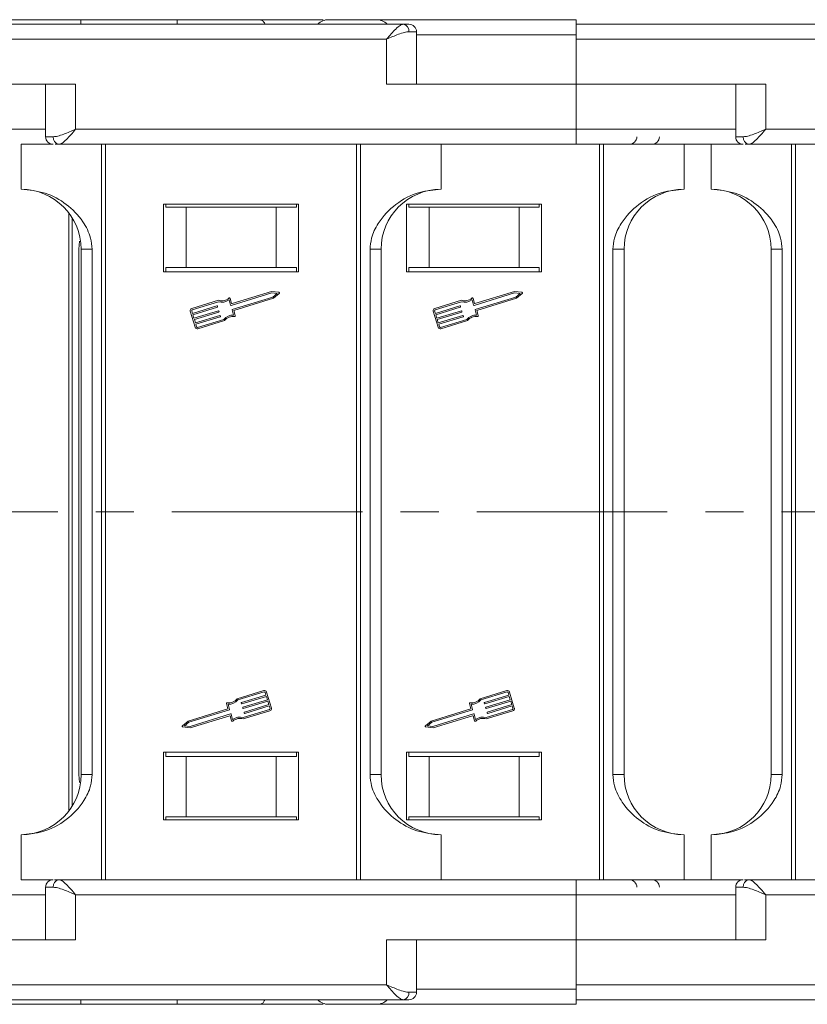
# Model space of a CAD drawing. Header units: millimetres. Extents: x 3199 to 4123, y -210 to 442.
# Tile 8 of 39: x 3558 to 3610, y -52 to 13. Entities that reach past the tile are written whole.
import ezdxf

# ---------------------------------------------------------------- set-up
doc = ezdxf.new("R2010")
doc.units = ezdxf.units.MM
doc.linetypes.add('CENTERX2', pattern=[20.32, 12.7, -2.54, 2.54, -2.54])

msp = doc.modelspace()

# ---------------------------------------------------------------- linework, layer by layer
at = {"color": 7, "linetype": 'Continuous', "lineweight": 15}
for p, q in [((3556.545, 13.392), (3562.026, 13.392)), ((3562.026, 13.392), (3562.026, 13.092)), ((3562.026, 13.392), (3568.454, 13.392)), ((3568.454, 13.092), (3568.454, 13.392)), ((3568.454, 13.392), (3573.935, 13.392)), ((3583.522, 13.092), (3549.043, 13.092)), ((3584.404, 12.592), (3583.895, 12.592)), ((3584.404, 9.092), (3584.404, 12.592)), ((3629.522, 13.092), (3595.043, 13.092)), ((3549.043, 12.092), (3582.404, 12.092)), ((3582.404, 12.092), (3582.404, 9.092)), ((3595.043, 12.392), (3584.404, 12.392)), ((3595.043, 12.092), (3595.043, 12.392)), ((3595.043, 9.092), (3595.043, 12.092)), ((3595.043, 12.092), (3628.404, 12.092)), ((3561.682, 9.092), (3549.043, 9.092)), ((3559.682, 9.092), (3559.682, 5.592)), ((3561.682, 6.092), (3561.682, 9.092)), ((3582.404, 9.092), (3595.043, 9.092)), ((3595.043, 9.092), (3595.043, 6.092)), ((3607.682, 9.092), (3595.043, 9.092)), ((3605.682, 9.092), (3605.682, 5.592)), ((3607.682, 6.092), (3607.682, 9.092)), ((3559.682, 6.092), (3535.756, 6.092)), ((3595.043, 6.092), (3561.682, 6.092)), ((3595.043, 5.092), (3595.043, 6.092)), ((3605.682, 6.092), (3595.043, 6.092)), ((3641.043, 6.092), (3607.682, 6.092)), ((3560.192, 5.592), (3559.682, 5.592)), ((3606.192, 5.592), (3605.682, 5.592)), ((3558.043, 2.092), (3558.043, 5.092)), ((3558.043, 5.092), (3560.149, 5.092)), ((3595.043, 5.092), (3560.564, 5.092)), ((3563.414, 5.092), (3563.414, -19.408)), ((3563.677, -19.408), (3563.677, 5.092)), ((3580.409, 5.092), (3580.409, -19.408)), ((3580.672, -19.408), (3580.672, 5.092)), ((3586.043, 5.092), (3586.043, 2.092)), ((3596.606, 5.092), (3596.606, -19.408)), ((3596.869, -19.408), (3596.869, 5.092)), ((3602.24, 5.092), (3602.24, 2.092)), ((3604.043, 2.092), (3604.043, 5.092)), ((3604.043, 5.092), (3606.149, 5.092)), ((3641.043, 5.092), (3606.564, 5.092)), ((3609.414, 5.092), (3609.414, -19.408)), ((3609.677, -19.408), (3609.677, 5.092)), ((3576.543, 1.092), (3567.543, 1.092)), ((3567.543, 1.092), (3567.543, -3.408)), ((3567.692, 0.892), (3567.692, 1.092)), ((3567.692, 0.892), (3569.043, 0.892)), ((3569.043, 0.892), (3569.043, -3.108)), ((3575.043, 0.892), (3569.043, 0.892)), ((3575.043, -3.108), (3575.043, 0.892)), ((3575.043, 0.892), (3576.395, 0.892)), ((3576.395, 1.092), (3576.395, 0.892)), ((3576.543, -3.408), (3576.543, 1.092)), ((3583.74, 1.092), (3583.74, -3.408)), ((3592.74, 1.092), (3583.74, 1.092)), ((3583.889, 0.892), (3583.889, 1.092)), ((3583.889, 0.892), (3585.24, 0.892)), ((3585.24, 0.892), (3585.24, -3.108)), ((3591.24, 0.892), (3585.24, 0.892)), ((3591.24, -3.108), (3591.24, 0.892)), ((3591.24, 0.892), (3592.591, 0.892)), ((3592.591, 1.092), (3592.591, 0.892)), ((3592.74, -3.408), (3592.74, 1.092)), ((3561.234, 0.504), (3561.234, -19.408)), ((3561.439, -19.408), (3561.439, 0.205)), ((3561.941, -1.362), (3561.886, -1.908)), ((3561.886, -1.908), (3561.886, -19.408)), ((3562.782, -1.908), (3562.043, -1.908)), ((3562.043, -1.908), (3562.043, -19.408)), ((3562.782, -19.408), (3562.782, -1.908)), ((3581.305, -1.908), (3581.305, -19.408)), ((3582.043, -1.908), (3581.305, -1.908)), ((3582.043, -19.408), (3582.043, -1.908)), ((3597.502, -1.908), (3597.502, -19.408)), ((3598.24, -1.908), (3597.502, -1.908)), ((3598.24, -19.408), (3598.24, -1.908)), ((3608.782, -1.908), (3608.043, -1.908)), ((3608.043, -1.908), (3608.043, -19.408)), ((3608.782, -19.408), (3608.782, -1.908)), ((3567.692, -3.108), (3567.692, -3.408)), ((3569.043, -3.108), (3567.692, -3.108)), ((3575.043, -3.108), (3569.043, -3.108)), ((3576.395, -3.108), (3575.043, -3.108)), ((3576.395, -3.408), (3576.395, -3.108)), ((3585.24, -3.108), (3583.889, -3.108)), ((3583.889, -3.108), (3583.889, -3.408)), ((3591.24, -3.108), (3585.24, -3.108)), ((3592.591, -3.108), (3591.24, -3.108)), ((3592.591, -3.408), (3592.591, -3.108)), ((3567.543, -3.408), (3576.543, -3.408)), ((3583.74, -3.408), (3592.74, -3.408)), ((3571.977, -5.182), (3572.076, -5.507)), ((3574.751, -4.815), (3572.043, -5.64)), ((3574.742, -4.72), (3572.106, -5.522)), ((3572.125, -5.909), (3574.833, -5.085)), ((3572.22, -5.979), (3574.879, -5.169)), ((3575.229, -4.772), (3574.742, -4.72)), ((3575.109, -4.854), (3574.751, -4.815)), ((3574.833, -5.085), (3575.109, -4.854)), ((3574.879, -5.169), (3575.254, -4.855)), ((3588.174, -5.182), (3588.273, -5.507)), ((3590.948, -4.815), (3588.24, -5.64)), ((3590.939, -4.72), (3588.303, -5.522)), ((3588.322, -5.909), (3591.03, -5.085)), ((3588.417, -5.979), (3591.075, -5.169)), ((3591.426, -4.772), (3590.939, -4.72)), ((3591.306, -4.854), (3590.948, -4.815)), ((3591.03, -5.085), (3591.306, -4.854)), ((3591.075, -5.169), (3591.451, -4.855)), ((3571.204, -5.306), (3569.421, -5.848)), ((3571.203, -5.404), (3569.449, -5.938)), ((3569.472, -6.177), (3571.101, -5.681)), ((3571.128, -5.771), (3569.499, -6.267)), ((3571.13, -5.696), (3571.144, -5.741)), ((3572.014, -5.624), (3571.908, -5.277)), ((3587.4, -5.306), (3585.618, -5.848)), ((3587.4, -5.404), (3585.645, -5.938)), ((3585.669, -6.177), (3587.298, -5.681)), ((3587.325, -5.771), (3585.696, -6.267)), ((3587.327, -5.696), (3587.341, -5.741)), ((3588.211, -5.624), (3588.105, -5.277)), ((3569.327, -6.024), (3569.656, -7.103)), ((3569.417, -5.997), (3569.472, -6.177)), ((3569.499, -6.267), (3569.568, -6.491)), ((3569.568, -6.491), (3571.197, -5.995)), ((3571.224, -6.085), (3569.595, -6.581)), ((3569.664, -6.806), (3571.293, -6.31)), ((3571.32, -6.4), (3569.691, -6.896)), ((3571.226, -6.011), (3571.24, -6.056)), ((3571.322, -6.326), (3571.336, -6.371)), ((3572.215, -6.286), (3572.11, -5.939)), ((3572.326, -6.326), (3572.22, -5.979)), ((3585.524, -6.024), (3585.853, -7.103)), ((3585.614, -5.997), (3585.669, -6.177)), ((3585.696, -6.267), (3585.765, -6.491)), ((3585.765, -6.491), (3587.394, -5.995)), ((3587.421, -6.085), (3585.792, -6.581)), ((3585.86, -6.806), (3587.489, -6.31)), ((3587.517, -6.4), (3585.888, -6.896)), ((3587.423, -6.011), (3587.437, -6.056)), ((3587.519, -6.326), (3587.532, -6.371)), ((3588.412, -6.286), (3588.306, -5.939)), ((3588.523, -6.326), (3588.417, -5.979)), ((3569.595, -6.581), (3569.664, -6.806)), ((3569.691, -6.896), (3569.746, -7.076)), ((3569.804, -7.107), (3571.559, -6.573)), ((3569.832, -7.197), (3571.614, -6.654)), ((3585.792, -6.581), (3585.86, -6.806)), ((3585.888, -6.896), (3585.942, -7.076)), ((3586.001, -7.107), (3587.755, -6.573)), ((3586.028, -7.197), (3587.811, -6.654)), ((3561.234, -19.408), (3561.234, -39.321)), ((3561.439, -39.022), (3561.439, -19.408)), ((3561.886, -19.408), (3561.886, -36.908)), ((3562.043, -19.408), (3562.043, -36.908)), ((3562.782, -36.908), (3562.782, -19.408)), ((3563.414, -19.408), (3563.414, -43.908)), ((3563.677, -43.908), (3563.677, -19.408)), ((3580.409, -19.408), (3580.409, -43.908)), ((3580.672, -43.908), (3580.672, -19.408)), ((3581.305, -19.408), (3581.305, -36.908)), ((3582.043, -36.908), (3582.043, -19.408)), ((3596.606, -19.408), (3596.606, -43.908)), ((3596.869, -43.908), (3596.869, -19.408)), ((3597.502, -19.408), (3597.502, -36.908)), ((3598.24, -36.908), (3598.24, -19.408)), ((3608.043, -19.408), (3608.043, -36.908)), ((3608.782, -36.908), (3608.782, -19.408)), ((3609.414, -19.408), (3609.414, -43.908)), ((3609.677, -43.908), (3609.677, -19.408)), ((3574.226, -31.308), (3572.443, -31.85)), ((3574.253, -31.398), (3572.499, -31.932)), ((3574.366, -31.609), (3574.311, -31.429)), ((3574.73, -32.48), (3574.401, -31.402)), ((3590.422, -31.308), (3588.64, -31.85)), ((3590.45, -31.398), (3588.695, -31.932)), ((3590.563, -31.609), (3590.508, -31.429)), ((3590.926, -32.48), (3590.598, -31.402)), ((3572.735, -32.179), (3572.722, -32.134)), ((3572.737, -32.105), (3574.366, -31.609)), ((3574.394, -31.699), (3572.765, -32.194)), ((3572.833, -32.419), (3574.462, -31.923)), ((3574.489, -32.013), (3572.86, -32.509)), ((3574.462, -31.923), (3574.394, -31.699)), ((3574.558, -32.238), (3574.489, -32.013)), ((3588.932, -32.179), (3588.918, -32.134)), ((3588.934, -32.105), (3590.563, -31.609)), ((3590.59, -31.699), (3588.961, -32.194)), ((3589.03, -32.419), (3590.659, -31.923)), ((3590.686, -32.013), (3589.057, -32.509)), ((3590.659, -31.923), (3590.59, -31.699)), ((3590.755, -32.238), (3590.686, -32.013)), ((3571.837, -32.526), (3569.179, -33.335)), ((3571.932, -32.595), (3569.224, -33.419)), ((3571.731, -32.178), (3571.837, -32.526)), ((3571.842, -32.219), (3571.947, -32.566)), ((3572.831, -32.493), (3572.817, -32.448)), ((3572.854, -33.1), (3574.609, -32.566)), ((3572.854, -33.199), (3574.636, -32.656)), ((3572.927, -32.808), (3572.913, -32.763)), ((3572.929, -32.734), (3574.558, -32.238)), ((3574.585, -32.328), (3572.956, -32.824)), ((3574.64, -32.508), (3574.585, -32.328)), ((3588.034, -32.526), (3585.375, -33.335)), ((3588.129, -32.595), (3585.421, -33.419)), ((3587.928, -32.178), (3588.034, -32.526)), ((3588.039, -32.219), (3588.144, -32.566)), ((3589.028, -32.493), (3589.014, -32.448)), ((3589.05, -33.199), (3590.833, -32.656)), ((3589.051, -33.1), (3590.805, -32.566)), ((3589.124, -32.808), (3589.11, -32.763)), ((3589.125, -32.734), (3590.755, -32.238)), ((3590.782, -32.328), (3589.153, -32.824)), ((3590.837, -32.508), (3590.782, -32.328)), ((3569.179, -33.335), (3568.803, -33.65)), ((3569.224, -33.419), (3568.948, -33.651)), ((3569.306, -33.689), (3572.014, -32.865)), ((3569.315, -33.784), (3571.951, -32.982)), ((3572.08, -33.323), (3571.981, -32.998)), ((3572.043, -32.881), (3572.149, -33.228)), ((3585.375, -33.335), (3585, -33.65)), ((3585.421, -33.419), (3585.145, -33.651)), ((3585.503, -33.689), (3588.211, -32.865)), ((3585.512, -33.784), (3588.148, -32.982)), ((3588.277, -33.323), (3588.178, -32.998)), ((3588.24, -32.881), (3588.346, -33.228)), ((3568.828, -33.732), (3569.315, -33.784)), ((3568.948, -33.651), (3569.306, -33.689)), ((3585.025, -33.732), (3585.512, -33.784)), ((3585.145, -33.651), (3585.503, -33.689)), ((3567.543, -35.408), (3567.543, -39.908)), ((3576.543, -35.408), (3567.543, -35.408)), ((3567.692, -35.408), (3567.692, -35.708)), ((3576.395, -35.708), (3576.395, -35.408)), ((3576.543, -39.908), (3576.543, -35.408)), ((3583.74, -35.408), (3583.74, -39.908)), ((3592.74, -35.408), (3583.74, -35.408)), ((3583.889, -35.408), (3583.889, -35.708)), ((3592.591, -35.708), (3592.591, -35.408)), ((3592.74, -39.908), (3592.74, -35.408)), ((3567.692, -35.708), (3569.043, -35.708)), ((3569.043, -35.708), (3569.043, -39.708)), ((3569.043, -35.708), (3575.043, -35.708)), ((3575.043, -39.708), (3575.043, -35.708)), ((3575.043, -35.708), (3576.395, -35.708)), ((3583.889, -35.708), (3585.24, -35.708)), ((3585.24, -35.708), (3585.24, -39.708)), ((3591.24, -35.708), (3585.24, -35.708)), ((3591.24, -39.708), (3591.24, -35.708)), ((3591.24, -35.708), (3592.591, -35.708)), ((3561.886, -36.908), (3561.938, -37.425)), ((3562.043, -36.908), (3562.782, -36.908)), ((3582.043, -36.908), (3581.305, -36.908)), ((3598.24, -36.908), (3597.502, -36.908)), ((3608.043, -36.908), (3608.782, -36.908)), ((3567.543, -39.908), (3576.543, -39.908)), ((3567.692, -39.708), (3569.043, -39.708)), ((3567.692, -39.908), (3567.692, -39.708)), ((3569.043, -39.708), (3575.043, -39.708)), ((3576.395, -39.708), (3575.043, -39.708)), ((3576.395, -39.708), (3576.395, -39.908)), ((3583.74, -39.908), (3592.74, -39.908)), ((3583.889, -39.708), (3585.24, -39.708)), ((3583.889, -39.908), (3583.889, -39.708)), ((3585.24, -39.708), (3591.24, -39.708)), ((3592.591, -39.708), (3591.24, -39.708)), ((3592.591, -39.708), (3592.591, -39.908)), ((3558.043, -43.908), (3558.043, -40.908)), ((3586.043, -43.908), (3586.043, -40.908)), ((3602.24, -43.908), (3602.24, -40.908)), ((3604.043, -43.908), (3604.043, -40.908)), ((3558.043, -43.908), (3560.099, -43.908)), ((3560.564, -43.908), (3595.043, -43.908)), ((3595.043, -43.908), (3595.043, -44.908)), ((3604.043, -43.908), (3606.099, -43.908)), ((3606.564, -43.908), (3641.043, -43.908)), ((3559.682, -44.408), (3559.682, -47.908)), ((3559.682, -44.408), (3560.192, -44.408)), ((3605.682, -44.408), (3605.682, -47.908)), ((3605.682, -44.408), (3606.192, -44.408)), ((3535.756, -44.908), (3559.682, -44.908)), ((3561.682, -47.908), (3561.682, -44.908)), ((3561.682, -44.908), (3595.043, -44.908)), ((3595.043, -44.908), (3595.043, -47.908)), ((3595.043, -44.908), (3605.682, -44.908)), ((3607.682, -47.908), (3607.682, -44.908)), ((3607.682, -44.908), (3641.043, -44.908)), ((3549.043, -47.908), (3561.682, -47.908)), ((3582.404, -47.908), (3582.404, -50.908)), ((3595.043, -47.908), (3582.404, -47.908)), ((3584.404, -51.408), (3584.404, -47.908)), ((3595.043, -50.908), (3595.043, -47.908)), ((3595.043, -47.908), (3607.682, -47.908)), ((3582.404, -50.908), (3549.043, -50.908)), ((3628.404, -50.908), (3595.043, -50.908)), ((3595.043, -51.208), (3595.043, -50.908)), ((3583.895, -51.408), (3584.404, -51.408)), ((3584.404, -51.208), (3595.043, -51.208)), ((3549.043, -51.908), (3583.522, -51.908)), ((3562.026, -52.208), (3556.545, -52.208)), ((3562.026, -51.908), (3562.026, -52.208)), ((3568.454, -52.208), (3562.026, -52.208)), ((3568.454, -52.208), (3568.454, -51.908)), ((3573.935, -52.208), (3568.454, -52.208)), ((3595.043, -51.908), (3629.522, -51.908))]:
    msp.add_line(p, q, dxfattribs=at)
at = {"color": 1, "linetype": 'CENTERX2', "lineweight": 13}
msp.add_line((4007.525, -19.408), (3496.344, -19.408), dxfattribs=at)
at = {"color": 7, "linetype": 'Continuous', "lineweight": 15}
for centre, radius, start, end in [((3578.543, 12.392), 1, 90, 135.47936), ((3581.74, 12.392), 1, 44.87138, 90), ((3583.448, 12.647), 0.451, 352.91865, 80.4798), ((3583.904, 12.592), 0.5, 0, 90), ((3560.182, 5.592), 0.5, 180, 270), ((3560.639, 5.536), 0.451, 172.91869, 260.47981), ((3598.595, 5.592), 0.5, 270, 0), ((3600.101, 5.592), 0.5, 270, 0), ((3606.182, 5.592), 0.5, 180, 270), ((3606.639, 5.536), 0.451, 172.91869, 260.47981), ((3558.043, -1.908), 4, 0, 90), ((3586.043, -1.908), 4, 90, 180), ((3602.24, -1.908), 4, 90, 180), ((3604.043, -1.908), 4, 0, 90), ((3571.43, -4.645), 0.698, 251.11204, 312.44471), ((3571.933, -5.195), 0.047, 16.9297, 132.44471), ((3575.224, -4.819), 0.047, 309.95116, 83.90824), ((3587.626, -4.645), 0.698, 251.11204, 312.44471), ((3588.129, -5.195), 0.047, 16.9297, 132.44471), ((3591.421, -4.819), 0.047, 309.95116, 83.90824), ((3569.462, -5.983), 0.141, 106.9297, 196.9297), ((3571.108, -5.703), 0.0235, 16.9297, 106.9297), ((3571.122, -5.748), 0.0235, 286.9297, 16.9297), ((3571.43, -4.645), 0.792, 253.37041, 307.16635), ((3572.036, -5.617), 0.0235, 196.9297, 286.9297), ((3572.099, -5.5), 0.0235, 196.9297, 286.9297), ((3585.659, -5.983), 0.141, 106.9297, 196.9297), ((3587.305, -5.703), 0.0235, 16.9297, 106.9297), ((3587.318, -5.748), 0.0235, 286.9297, 16.9297), ((3587.626, -4.645), 0.792, 253.37041, 307.16635), ((3588.233, -5.617), 0.0235, 196.9297, 286.9297), ((3588.296, -5.5), 0.0235, 196.9297, 286.9297), ((3569.462, -5.983), 0.047, 106.9297, 196.9297), ((3571.204, -6.018), 0.0235, 16.9297, 106.9297), ((3571.217, -6.063), 0.0235, 286.9297, 16.9297), ((3571.299, -6.333), 0.0235, 16.9297, 106.9297), ((3571.313, -6.377), 0.0235, 286.9297, 16.9297), ((3572.17, -7.077), 0.792, 86.69305, 140.48899), ((3572.17, -7.077), 0.698, 81.41469, 142.74736), ((3572.132, -5.932), 0.0235, 106.9297, 196.9297), ((3572.281, -6.34), 0.047, 261.41469, 16.9297), ((3585.659, -5.983), 0.047, 106.9297, 196.9297), ((3587.401, -6.018), 0.0235, 16.9297, 106.9297), ((3587.414, -6.063), 0.0235, 286.9297, 16.9297), ((3587.496, -6.333), 0.0235, 16.9297, 106.9297), ((3587.51, -6.377), 0.0235, 286.9297, 16.9297), ((3588.367, -7.077), 0.792, 86.69305, 140.48899), ((3588.367, -7.077), 0.698, 81.41469, 142.74736), ((3588.329, -5.932), 0.0235, 106.9297, 196.9297), ((3588.478, -6.34), 0.047, 261.41469, 16.9297), ((3569.791, -7.062), 0.141, 196.9297, 286.9297), ((3569.791, -7.062), 0.047, 196.9297, 286.9297), ((3585.987, -7.062), 0.141, 196.9297, 286.9297), ((3585.987, -7.062), 0.047, 196.9297, 286.9297), ((3574.267, -31.443), 0.141, 16.9297, 106.9297), ((3574.267, -31.443), 0.047, 16.9297, 106.9297), ((3590.463, -31.443), 0.141, 16.9297, 106.9297), ((3590.463, -31.443), 0.047, 16.9297, 106.9297), ((3571.776, -32.164), 0.047, 81.41469, 196.9297), ((3571.887, -31.428), 0.698, 261.41469, 322.74736), ((3571.887, -31.428), 0.792, 266.69305, 320.48899), ((3572.744, -32.127), 0.0235, 106.9297, 196.9297), ((3587.973, -32.164), 0.047, 81.41469, 196.9297), ((3588.084, -31.428), 0.698, 261.41469, 322.74736), ((3588.084, -31.428), 0.792, 266.69305, 320.48899), ((3588.941, -32.127), 0.0235, 106.9297, 196.9297), ((3571.925, -32.573), 0.0235, 286.9297, 16.9297), ((3572.758, -32.172), 0.0235, 196.9297, 286.9297), ((3572.84, -32.442), 0.0235, 106.9297, 196.9297), ((3572.853, -32.487), 0.0235, 196.9297, 286.9297), ((3572.936, -32.756), 0.0235, 106.9297, 196.9297), ((3574.595, -32.521), 0.047, 286.9297, 16.9297), ((3574.595, -32.521), 0.141, 286.9297, 16.9297), ((3588.122, -32.573), 0.0235, 286.9297, 16.9297), ((3588.954, -32.172), 0.0235, 196.9297, 286.9297), ((3589.037, -32.442), 0.0235, 106.9297, 196.9297), ((3589.05, -32.487), 0.0235, 196.9297, 286.9297), ((3589.132, -32.756), 0.0235, 106.9297, 196.9297), ((3590.792, -32.521), 0.047, 286.9297, 16.9297), ((3590.792, -32.521), 0.141, 286.9297, 16.9297), ((3571.958, -33.005), 0.0235, 16.9297, 106.9297), ((3572.021, -32.887), 0.0235, 16.9297, 106.9297), ((3572.125, -33.309), 0.047, 196.9297, 312.44471), ((3572.628, -33.859), 0.792, 73.37041, 127.16635), ((3572.628, -33.859), 0.698, 71.11204, 132.44471), ((3572.949, -32.801), 0.0235, 196.9297, 286.9297), ((3588.155, -33.005), 0.0235, 16.9297, 106.9297), ((3588.218, -32.887), 0.0235, 16.9297, 106.9297), ((3588.321, -33.309), 0.047, 196.9297, 312.44471), ((3588.824, -33.859), 0.792, 73.37041, 127.16635), ((3588.824, -33.859), 0.698, 71.11204, 132.44471), ((3589.146, -32.801), 0.0235, 196.9297, 286.9297), ((3568.833, -33.686), 0.047, 129.95116, 263.90824), ((3585.03, -33.686), 0.047, 129.95116, 263.90824), ((3558.043, -36.908), 4, 270, 0), ((3586.043, -36.908), 4, 180, 270), ((3602.24, -36.908), 4, 180, 270), ((3604.043, -36.908), 4, 270, 0), ((3560.182, -44.408), 0.5, 90, 180), ((3560.639, -44.353), 0.451, 99.5202, 187.08135), ((3598.595, -44.408), 0.5, 0, 90), ((3600.101, -44.408), 0.5, 0, 90), ((3606.182, -44.408), 0.5, 90, 180), ((3606.639, -44.353), 0.451, 99.5202, 187.08135), ((3583.448, -51.464), 0.451, 279.5202, 7.08135), ((3583.904, -51.408), 0.5, 270, 0), ((3578.543, -51.208), 1, 224.427, 270), ((3581.74, -51.208), 1, 270, 315.573)]:
    msp.add_arc(centre, radius, start, end, dxfattribs=at)
for points, knots in [([(3573.935, 13.392), (3573.993, 13.379), (3574.111, 13.355), (3574.24, 13.234), (3574.29, 13.119), (3574.302, 13.092)], [0, 0, 0, 0, 0.4305786, 0.8611572, 1, 1, 1, 1]), ([(3578.193, 13.392), (3577.604, 13.392), (3576.37, 13.392), (3574.77, 13.392), (3573.935, 13.392)], [0, 0, 0, 0, 0.477841, 1, 1, 1, 1]), ([(3595.043, 13.392), (3594.037, 13.392), (3591.964, 13.392), (3588.889, 13.392), (3585.931, 13.392), (3583.293, 13.392), (3581.147, 13.392), (3579.625, 13.392), (3578.707, 13.392), (3578.597, 13.392), (3578.543, 13.392)], [0, 0, 0, 0, 0.116516, 0.240011, 0.368641, 0.5, 0.631359, 0.759989, 0.883484, 1, 1, 1, 1]), ([(3595.043, 12.392), (3595.043, 12.504), (3595.043, 12.729), (3595.043, 13.029), (3595.043, 13.255), (3595.043, 13.374), (3595.043, 13.387), (3595.043, 13.392)], [0, 0, 0, 0, 0.214694, 0.429388, 0.644082, 0.858775, 1, 1, 1, 1]), ([(3582.404, 12.092), (3582.51, 12.214), (3582.722, 12.459), (3583.031, 12.789), (3583.31, 13.039), (3583.454, 13.075), (3583.522, 13.092)], [0, 0, 0, 0, 0.251519, 0.501784, 0.765632, 1, 1, 1, 1]), ([(3583.895, 12.592), (3583.8, 12.582), (3583.591, 12.56), (3583.092, 12.388), (3582.674, 12.208), (3582.404, 12.092)], [0, 0, 0, 0, 0.227063, 0.501587, 1, 1, 1, 1]), ([(3560.192, 5.592), (3560.287, 5.601), (3560.496, 5.623), (3560.995, 5.795), (3561.413, 5.975), (3561.682, 6.092)], [0, 0, 0, 0, 0.227063, 0.501587, 1, 1, 1, 1]), ([(3561.682, 6.092), (3561.576, 5.969), (3561.365, 5.724), (3561.055, 5.394), (3560.776, 5.144), (3560.632, 5.108), (3560.564, 5.092)], [0, 0, 0, 0, 0.251519, 0.501784, 0.765632, 1, 1, 1, 1]), ([(3606.192, 5.592), (3606.287, 5.601), (3606.496, 5.623), (3606.995, 5.795), (3607.413, 5.975), (3607.682, 6.092)], [0, 0, 0, 0, 0.227063, 0.501587, 1, 1, 1, 1]), ([(3607.682, 6.092), (3607.576, 5.969), (3607.365, 5.724), (3607.055, 5.394), (3606.776, 5.144), (3606.632, 5.108), (3606.564, 5.092)], [0, 0, 0, 0, 0.251519, 0.501784, 0.765632, 1, 1, 1, 1]), ([(3560.564, 5.092), (3560.499, 5.092), (3560.401, 5.092), (3560.343, 5.092), (3560.324, 5.092)], [0, 0, 0, 0, 0.667538, 1, 1, 1, 1]), ([(3605.974, 5.092), (3605.358, 5.092), (3603.904, 5.092), (3601.189, 5.092), (3598.125, 5.092), (3596.05, 5.092), (3595.043, 5.092)], [0, 0, 0, 0, 0.204375, 0.481992, 0.748527, 1, 1, 1, 1]), ([(3606.564, 5.092), (3606.499, 5.092), (3606.401, 5.092), (3606.343, 5.092), (3606.324, 5.092)], [0, 0, 0, 0, 0.667538, 1, 1, 1, 1]), ([(3562.782, -1.908), (3562.758, -1.655), (3562.696, -0.998), (3562.128, 0.083), (3561.104, 1.149), (3559.66, 1.938), (3558.587, 2.04), (3558.043, 2.092)], [0, 0, 0, 0, 0.109672, 0.284648, 0.519248, 0.75632, 1, 1, 1, 1]), ([(3586.043, 2.092), (3585.555, 2.049), (3584.486, 1.957), (3582.984, 1.171), (3581.928, 0.046), (3581.385, -1.045), (3581.328, -1.656), (3581.305, -1.908)], [0, 0, 0, 0, 0.219162, 0.4791659, 0.7354888, 0.890617, 1, 1, 1, 1]), ([(3602.24, 2.092), (3601.751, 2.049), (3600.683, 1.957), (3599.181, 1.171), (3598.125, 0.046), (3597.582, -1.045), (3597.525, -1.656), (3597.502, -1.908)], [0, 0, 0, 0, 0.219162, 0.4791659, 0.7354888, 0.890617, 1, 1, 1, 1]), ([(3608.782, -1.908), (3608.758, -1.655), (3608.696, -0.998), (3608.128, 0.083), (3607.104, 1.149), (3605.66, 1.938), (3604.587, 2.04), (3604.043, 2.092)], [0, 0, 0, 0, 0.109672, 0.284648, 0.519248, 0.75632, 1, 1, 1, 1]), ([(3558.043, -40.908), (3558.532, -40.866), (3559.6, -40.774), (3561.103, -39.988), (3562.158, -38.863), (3562.702, -37.772), (3562.758, -37.161), (3562.782, -36.908)], [0, 0, 0, 0, 0.219162, 0.4791659, 0.7354888, 0.890617, 1, 1, 1, 1]), ([(3581.305, -36.908), (3581.329, -37.162), (3581.39, -37.819), (3581.958, -38.9), (3582.982, -39.966), (3584.426, -40.755), (3585.499, -40.857), (3586.043, -40.908)], [0, 0, 0, 0, 0.109672, 0.284648, 0.519248, 0.75632, 1, 1, 1, 1]), ([(3597.502, -36.908), (3597.525, -37.162), (3597.587, -37.819), (3598.155, -38.9), (3599.179, -39.966), (3600.623, -40.755), (3601.696, -40.857), (3602.24, -40.908)], [0, 0, 0, 0, 0.109672, 0.284648, 0.519248, 0.75632, 1, 1, 1, 1]), ([(3604.043, -40.908), (3604.532, -40.866), (3605.6, -40.774), (3607.103, -39.988), (3608.158, -38.863), (3608.702, -37.772), (3608.758, -37.161), (3608.782, -36.908)], [0, 0, 0, 0, 0.219162, 0.479166, 0.735489, 0.890617, 1, 1, 1, 1]), ([(3560.274, -43.908), (3560.308, -43.908), (3560.379, -43.908), (3560.5, -43.908), (3560.564, -43.908)], [0, 0, 0, 0, 0.47273, 1, 1, 1, 1]), ([(3560.564, -43.908), (3560.632, -43.925), (3560.776, -43.961), (3561.055, -44.211), (3561.365, -44.541), (3561.576, -44.786), (3561.682, -44.908)], [0, 0, 0, 0, 0.2343588, 0.4982155, 0.7484812, 1, 1, 1, 1]), ([(3595.043, -43.908), (3596.05, -43.908), (3598.125, -43.908), (3601.188, -43.908), (3603.886, -43.908), (3605.324, -43.908), (3605.924, -43.908)], [0, 0, 0, 0, 0.252831, 0.520807, 0.799924, 1, 1, 1, 1]), ([(3606.274, -43.908), (3606.308, -43.908), (3606.379, -43.908), (3606.5, -43.908), (3606.564, -43.908)], [0, 0, 0, 0, 0.47273, 1, 1, 1, 1]), ([(3606.564, -43.908), (3606.632, -43.925), (3606.776, -43.961), (3607.055, -44.211), (3607.365, -44.541), (3607.576, -44.786), (3607.682, -44.908)], [0, 0, 0, 0, 0.234359, 0.498216, 0.748481, 1, 1, 1, 1]), ([(3560.192, -44.408), (3560.287, -44.418), (3560.496, -44.44), (3560.995, -44.612), (3561.413, -44.792), (3561.682, -44.908)], [0, 0, 0, 0, 0.227072, 0.501587, 1, 1, 1, 1]), ([(3606.192, -44.408), (3606.287, -44.418), (3606.496, -44.44), (3606.995, -44.612), (3607.413, -44.792), (3607.682, -44.908)], [0, 0, 0, 0, 0.227072, 0.501587, 1, 1, 1, 1]), ([(3582.404, -50.908), (3582.674, -51.025), (3583.092, -51.205), (3583.591, -51.377), (3583.8, -51.399), (3583.895, -51.408)], [0, 0, 0, 0, 0.4984129, 0.772928, 1, 1, 1, 1]), ([(3583.522, -51.908), (3583.454, -51.892), (3583.31, -51.856), (3583.031, -51.606), (3582.722, -51.276), (3582.51, -51.031), (3582.404, -50.908)], [0, 0, 0, 0, 0.2343588, 0.4982155, 0.7484812, 1, 1, 1, 1]), ([(3595.043, -52.208), (3595.043, -52.197), (3595.043, -52.175), (3595.043, -52.003), (3595.043, -51.749), (3595.043, -51.468), (3595.043, -51.282), (3595.043, -51.208)], [0, 0, 0, 0, 0.214694, 0.429388, 0.644082, 0.858775, 1, 1, 1, 1]), ([(3574.302, -51.908), (3574.274, -51.961), (3574.204, -52.093), (3574.071, -52.19), (3573.974, -52.203), (3573.935, -52.208)], [0, 0, 0, 0, 0.2855824, 0.7165269, 1, 1, 1, 1]), ([(3573.935, -52.208), (3574.77, -52.208), (3576.37, -52.208), (3577.604, -52.208), (3578.193, -52.208)], [0, 0, 0, 0, 0.52216, 1, 1, 1, 1]), ([(3578.543, -52.208), (3578.597, -52.208), (3578.707, -52.208), (3579.625, -52.208), (3581.147, -52.208), (3583.293, -52.208), (3585.931, -52.208), (3588.889, -52.208), (3591.964, -52.208), (3594.037, -52.208), (3595.043, -52.208)], [0, 0, 0, 0, 0.116516, 0.240011, 0.368641, 0.5, 0.631359, 0.759989, 0.883484, 1, 1, 1, 1])]:
    msp.add_open_spline(points, degree=3, knots=knots, dxfattribs=at)
for points in [[(3583.904, 13.092), (3583.886, 13.092), (3583.851, 13.092), (3583.632, 13.092), (3583.522, 13.092)], [(3583.522, -51.908), (3583.632, -51.908), (3583.851, -51.908), (3583.886, -51.908), (3583.904, -51.908)]]:
    msp.add_open_spline(points, degree=3, dxfattribs=at)

doc.saveas('drawing.dxf')
